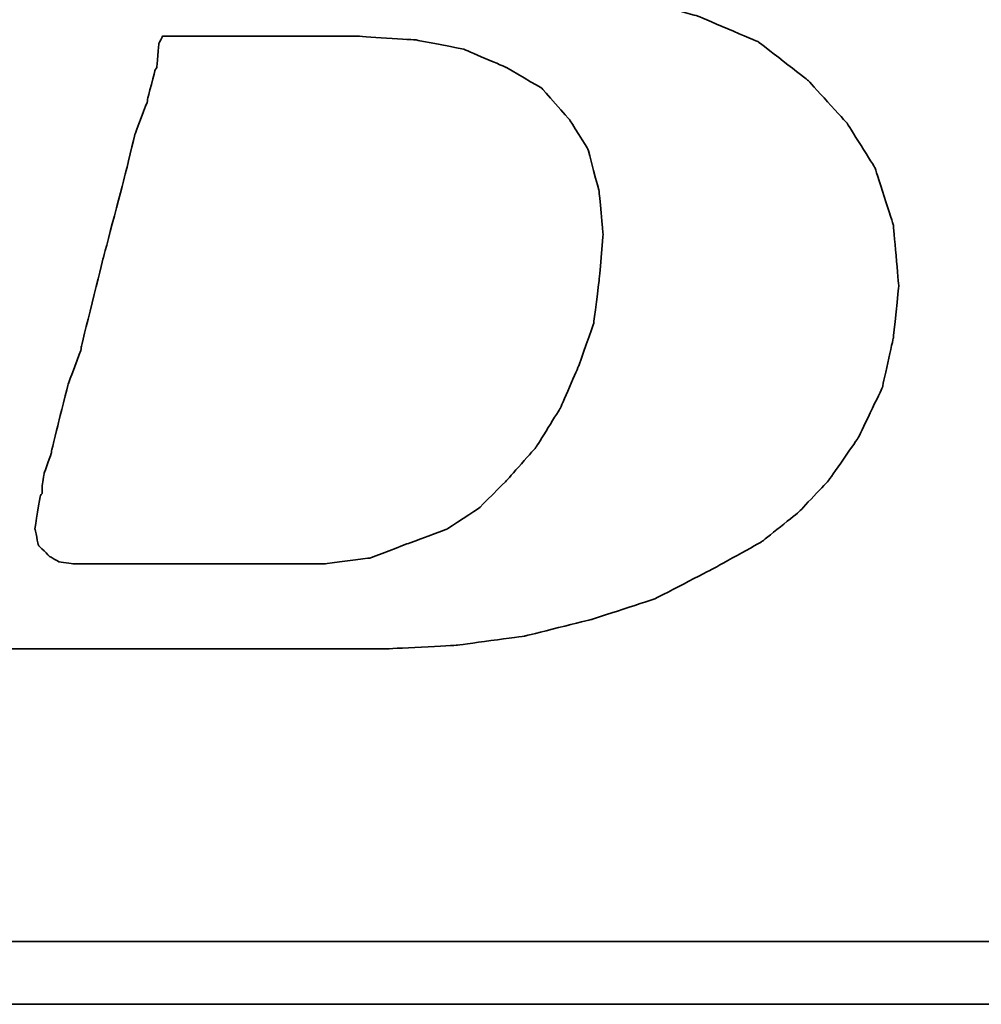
# Model space of a CAD drawing. Header units: millimetres. Extents: x 0 to 278, y 57 to 168.
# Tile 28 of 51: x 214.3 to 215.62, y 91.62 to 92.96. Entities that reach past the tile are written whole.
import ezdxf

# ---------------------------------------------------------------- set-up
doc = ezdxf.new("R2010")
doc.units = ezdxf.units.MM
doc.layers.add('DIM', color=4, linetype='Continuous')
doc.layers.add('layer 1', color=7, linetype='Continuous')

# ---------------------------------------------------------------- blocks, each defined once
blk = doc.blocks.new('TBI MOTION logo(完整正式版)')
at = {"layer": 'layer 1', "color": 22, "lineweight": 35}
for points, knots in [([(-64.65375, -6.86375), (-64.65375, -6.86375), (-64.84375, -7.29625), (-64.84375, -7.29625), (-64.84375, -7.29625), (-64.84375, -7.29625), (-64.86875, -7.34375), (-64.86875, -7.34375), (-64.86875, -7.34375), (-64.86875, -7.34375), (-64.86875, -7.36875), (-64.86875, -7.36875), (-64.86875, -7.36875), (-64.86875, -7.36875), (-65.15375, -7.65375), (-65.15375, -7.65375), (-65.15375, -7.65375), (-65.15375, -7.65375), (-65.17875, -7.65375), (-65.17875, -7.65375), (-65.17875, -7.65375), (-65.17875, -7.65375), (-65.20375, -7.67875), (-65.20375, -7.67875), (-65.20375, -7.67875), (-65.20375, -7.67875), (-65.58875, -7.87125), (-65.58875, -7.87125), (-65.58875, -7.87125), (-65.58875, -7.87125), (-65.63375, -7.87125), (-65.63375, -7.87125), (-65.63375, -7.87125), (-65.63375, -7.87125), (-65.65875, -7.89375), (-65.65875, -7.89375), (-65.65875, -7.89375), (-65.65875, -7.89375), (-66.09375, -7.94375), (-66.09375, -7.94375), (-66.09375, -7.94375), (-66.09375, -7.94375), (-66.11375, -7.94375), (-66.11375, -7.94375), (-66.11375, -7.94375), (-66.11375, -7.94375), (-66.16375, -7.94375), (-66.16375, -7.94375), (-66.16375, -7.94375), (-66.16375, -7.94375), (-66.30875, -7.94375), (-66.30875, -7.94375), (-66.30875, -7.94375), (-66.30875, -7.94375), (-66.69375, -7.94375), (-66.69375, -7.94375), (-66.69375, -7.94375), (-66.69375, -7.94375), (-67.07375, -7.94375), (-67.07375, -7.94375), (-67.07375, -7.94375), (-67.07375, -7.94375), (-67.12375, -7.94375), (-67.12375, -7.94375), (-67.12375, -7.94375), (-67.12375, -7.94375), (-67.12375, -7.96625), (-67.12375, -7.96625), (-67.12375, -7.96625), (-67.12375, -7.96625), (-67.14875, -7.99125), (-67.14875, -7.99125), (-67.14875, -7.99125), (-67.14875, -7.99125), (-67.24375, -8.34875), (-67.24375, -8.34875), (-67.24375, -8.34875), (-67.24375, -8.34875), (-67.31375, -8.68625), (-67.31375, -8.68625), (-67.31375, -8.68625), (-67.31375, -8.68625), (-67.26875, -8.68625), (-67.26875, -8.68625), (-67.26875, -8.68625), (-67.26875, -8.68625), (-67.07375, -8.68625), (-67.07375, -8.68625), (-67.07375, -8.68625), (-67.07375, -8.68625), (-66.54875, -8.68625), (-66.54875, -8.68625), (-66.54875, -8.68625), (-66.54875, -8.68625), (-65.82625, -8.68625), (-65.82625, -8.68625), (-65.82625, -8.68625), (-65.82625, -8.68625), (-65.01375, -8.68625), (-65.01375, -8.68625), (-65.01375, -8.68625), (-65.01375, -8.68625), (-64.05375, -8.68625), (-64.05375, -8.68625), (-64.05375, -8.68625), (-64.05375, -8.68625), (-62.08375, -8.68625), (-62.08375, -8.68625), (-62.08375, -8.68625), (-62.08375, -8.68625), (-60.06875, -8.68625), (-60.06875, -8.68625), (-60.06875, -8.68625), (-60.06875, -8.68625), (-59.10875, -8.68625), (-59.10875, -8.68625), (-59.10875, -8.68625), (-59.10875, -8.68625), (-58.29375, -8.68625), (-58.29375, -8.68625), (-58.29375, -8.68625), (-58.29375, -8.68625), (-57.57375, -8.68625), (-57.57375, -8.68625), (-57.57375, -8.68625), (-57.57375, -8.68625), (-57.04875, -8.68625), (-57.04875, -8.68625), (-57.04875, -8.68625), (-57.04875, -8.68625), (-56.85375, -8.68625), (-56.85375, -8.68625), (-56.85375, -8.68625), (-56.85375, -8.68625), (-56.70875, -8.68625), (-56.70875, -8.68625), (-56.70875, -8.68625), (-56.70875, -8.68625), (-56.61375, -8.68625), (-56.61375, -8.68625), (-56.61375, -8.68625), (-56.61375, -8.68625), (-56.56875, -8.68625), (-56.56875, -8.68625), (-56.56875, -8.68625), (-56.56875, -8.68625), (-55.65375, -8.63875), (-55.65375, -8.63875), (-55.65375, -8.63875), (-55.65375, -8.63875), (-54.76875, -8.51875), (-54.76875, -8.51875), (-54.76875, -8.51875), (-54.76875, -8.51875), (-53.90375, -8.30375), (-53.90375, -8.30375), (-53.90375, -8.30375), (-53.90375, -8.30375), (-53.08875, -8.03875), (-53.08875, -8.03875), (-53.08875, -8.03875), (-53.08875, -8.03875), (-52.34375, -7.65375), (-52.34375, -7.65375), (-52.34375, -7.65375), (-52.34375, -7.65375), (-51.69875, -7.29625), (-51.69875, -7.29625), (-51.69875, -7.29625), (-51.69875, -7.29625), (-51.21875, -6.91125), (-51.21875, -6.91125), (-51.21875, -6.91125), (-51.21875, -6.91125), (-50.83375, -6.50375), (-50.83375, -6.50375), (-50.83375, -6.50375), (-50.83375, -6.50375), (-50.44875, -5.94875), (-50.44875, -5.94875), (-50.44875, -5.94875), (-50.44875, -5.94875), (-50.13875, -5.30375), (-50.13875, -5.30375), (-50.13875, -5.30375), (-50.13875, -5.30375), (-49.99375, -4.65375), (-49.99375, -4.65375), (-49.99375, -4.65375), (-49.99375, -4.65375), (-49.92375, -3.98375), (-49.92375, -3.98375), (-49.92375, -3.98375), (-49.92375, -3.98375), (-49.99375, -3.19374), (-49.99375, -3.19374), (-49.99375, -3.19374), (-49.99375, -3.19374), (-50.23374, -2.44874), (-50.23374, -2.44874), (-50.23374, -2.44874), (-50.23374, -2.44874), (-50.59375, -1.87374), (-50.59375, -1.87374), (-50.59375, -1.87374), (-50.59375, -1.87374), (-51.09875, -1.31874), (-51.09875, -1.31874), (-51.09875, -1.31874), (-51.09875, -1.31874), (-51.74375, -0.81875), (-51.74375, -0.81875), (-51.74375, -0.81875), (-51.74375, -0.81875), (-52.53875, -0.48125), (-52.53875, -0.48125), (-52.53875, -0.48125), (-52.53875, -0.48125), (-53.47375, -0.21875), (-53.47375, -0.21875), (-53.47375, -0.21875), (-53.47375, -0.21875), (-54.52875, -0.04874), (-54.52875, -0.04874), (-54.52875, -0.04874), (-54.52875, -0.04874), (-55.65375, 0.12125), (-55.65375, 0.12125), (-55.65375, 0.12125), (-55.65375, 0.12125), (-54.50375, 0.28624), (-54.50375, 0.28624), (-54.50375, 0.28624), (-54.50375, 0.28624), (-53.83375, 0.38124), (-53.83375, 0.38124), (-53.83375, 0.38124), (-53.83375, 0.38124), (-53.18375, 0.50125), (-53.18375, 0.50125), (-53.18375, 0.50125), (-53.18375, 0.50125), (-52.55875, 0.66874), (-52.55875, 0.66874), (-52.55875, 0.66874), (-52.55875, 0.66874), (-52.03375, 0.86124), (-52.03375, 0.86124), (-52.03375, 0.86124), (-52.03375, 0.86124), (-51.50374, 1.03124), (-51.50374, 1.03124), (-51.50374, 1.03124), (-51.50374, 1.03124), (-51.09875, 1.27125), (-51.09875, 1.27125), (-51.09875, 1.27125), (-51.09875, 1.27125), (-50.71375, 1.48624), (-50.71375, 1.48624), (-50.71375, 1.48624), (-50.71375, 1.48624), (-50.37625, 1.77625), (-50.37625, 1.77625), (-50.37625, 1.77625), (-50.37625, 1.77625), (-49.82375, 2.37625), (-49.82375, 2.37625), (-49.82375, 2.37625), (-49.82375, 2.37625), (-49.41875, 2.99625), (-49.41875, 2.99625), (-49.41875, 2.99625), (-49.41875, 2.99625), (-49.22375, 3.76625), (-49.22375, 3.76625), (-49.22375, 3.76625), (-49.22375, 3.76625), (-49.15375, 4.50874), (-49.15375, 4.50874), (-49.15375, 4.50874), (-49.15375, 4.50874), (-49.20375, 5.25125), (-49.20375, 5.25125), (-49.20375, 5.25125), (-49.20375, 5.25125), (-49.41875, 5.92625), (-49.41875, 5.92625), (-49.41875, 5.92625), (-49.41875, 5.92625), (-49.77875, 6.47625), (-49.77875, 6.47625), (-49.77875, 6.47625), (-49.77875, 6.47625), (-50.33125, 7.02624), (-50.33125, 7.02624), (-50.33125, 7.02624), (-50.33125, 7.02624), (-51.00125, 7.43625), (-51.00125, 7.43625), (-51.00125, 7.43625), (-51.00125, 7.43625), (-51.79375, 7.72625), (-51.79375, 7.72625), (-51.79375, 7.72625), (-51.79375, 7.72625), (-52.72875, 7.89124), (-52.72875, 7.89124), (-52.72875, 7.89124), (-52.72875, 7.89124), (-53.83375, 7.98625), (-53.83375, 7.98625), (-53.83375, 7.98625), (-53.83375, 7.98625), (-53.92875, 7.98625), (-53.92875, 7.98625), (-53.92875, 7.98625), (-53.92875, 7.98625), (-54.26375, 7.98625), (-54.26375, 7.98625), (-54.26375, 7.98625), (-54.26375, 7.98625), (-54.74375, 7.98625), (-54.74375, 7.98625), (-54.74375, 7.98625), (-54.74375, 7.98625), (-55.36875, 7.98625), (-55.36875, 7.98625), (-55.36875, 7.98625), (-55.36875, 7.98625), (-56.13375, 7.98625), (-56.13375, 7.98625), (-56.13375, 7.98625), (-56.13375, 7.98625), (-56.94875, 7.98625), (-56.94875, 7.98625), (-56.94875, 7.98625), (-56.94875, 7.98625), (-58.77625, 7.98625), (-58.77625, 7.98625), (-58.77625, 7.98625), (-58.77625, 7.98625), (-60.59875, 7.98625), (-60.59875, 7.98625), (-60.59875, 7.98625), (-60.59875, 7.98625), (-61.41375, 7.98625), (-61.41375, 7.98625), (-61.41375, 7.98625), (-61.41375, 7.98625), (-62.17875, 7.98625), (-62.17875, 7.98625), (-62.17875, 7.98625), (-62.17875, 7.98625), (-62.80375, 7.98625), (-62.80375, 7.98625), (-62.80375, 7.98625), (-62.80375, 7.98625), (-63.30625, 7.98625), (-63.30625, 7.98625), (-63.30625, 7.98625), (-63.30625, 7.98625), (-63.57375, 7.98625), (-63.57375, 7.98625), (-63.57375, 7.98625), (-63.57375, 7.98625), (-63.57375, 7.96375), (-63.57375, 7.96375), (-63.57375, 7.96375), (-63.57375, 7.96375), (-63.59875, 7.94125), (-63.59875, 7.94125), (-63.59875, 7.94125), (-63.59875, 7.94125), (-63.69375, 7.55625), (-63.69375, 7.55625), (-63.69375, 7.55625), (-63.69375, 7.55625), (-63.76375, 7.24624), (-63.76375, 7.24624), (-63.76375, 7.24624), (-63.76375, 7.24624), (-63.23875, 7.24624), (-63.23875, 7.24624), (-63.23875, 7.24624), (-63.23875, 7.24624), (-62.75875, 7.24624), (-62.75875, 7.24624), (-62.75875, 7.24624), (-62.75875, 7.24624), (-62.61125, 7.24624), (-62.61125, 7.24624), (-62.61125, 7.24624), (-62.61125, 7.24624), (-62.56625, 7.24624), (-62.56625, 7.24624), (-62.56625, 7.24624), (-62.56625, 7.24624), (-62.22875, 7.24624), (-62.22875, 7.24624), (-62.22875, 7.24624), (-62.22875, 7.24624), (-62.20375, 7.24624), (-62.20375, 7.24624), (-62.20375, 7.24624), (-62.20375, 7.24624), (-62.17875, 7.21875), (-62.17875, 7.21875), (-62.17875, 7.21875), (-62.17875, 7.21875), (-61.96375, 7.17125), (-61.96375, 7.17125), (-61.96375, 7.17125), (-61.96375, 7.17125), (-61.72375, 7.12624), (-61.72375, 7.12624), (-61.72375, 7.12624), (-61.72375, 7.12624), (-61.70375, 7.12624), (-61.70375, 7.12624), (-61.70375, 7.12624), (-61.70375, 7.12624), (-61.55875, 7.07624), (-61.55875, 7.07624), (-61.55875, 7.07624), (-61.55875, 7.07624), (-61.50875, 7.07624), (-61.50875, 7.07624), (-61.50875, 7.07624), (-61.50875, 7.07624), (-61.48375, 7.02624), (-61.48375, 7.02624), (-61.48375, 7.02624), (-61.48375, 7.02624), (-61.31875, 6.83375), (-61.31875, 6.83375), (-61.31875, 6.83375), (-61.31875, 6.83375), (-61.29375, 6.81125), (-61.29375, 6.81125), (-61.29375, 6.81125), (-61.29375, 6.81125), (-61.29375, 6.78625), (-61.29375, 6.78625), (-61.29375, 6.78625), (-61.29375, 6.78625), (-61.19875, 6.50124), (-61.19875, 6.50124), (-61.19875, 6.50124), (-61.19875, 6.50124), (-61.17375, 6.45124), (-61.17375, 6.45124), (-61.17375, 6.45124), (-61.17375, 6.45124), (-61.19875, 6.40625), (-61.19875, 6.40625), (-61.19875, 6.40625), (-61.19875, 6.40625), (-61.26875, 5.99624), (-61.26875, 5.99624), (-61.26875, 5.99624), (-61.26875, 5.99624), (-61.26875, 5.85125), (-61.26875, 5.85125), (-61.26875, 5.85125), (-61.26875, 5.85125), (-61.26875, 5.82625), (-61.26875, 5.82625), (-61.26875, 5.82625), (-61.26875, 5.82625), (-61.29375, 5.80625), (-61.29375, 5.80625), (-61.29375, 5.80625), (-61.29375, 5.80625), (-61.34125, 5.66125), (-61.34125, 5.66125), (-61.34125, 5.66125), (-61.34125, 5.66125), (-61.41375, 5.44625), (-61.41375, 5.44625), (-61.41375, 5.44625), (-61.41375, 5.44625), (-61.48375, 5.15625), (-61.48375, 5.15625), (-61.48375, 5.15625), (-61.48375, 5.15625), (-61.58375, 4.82124), (-61.58375, 4.82124), (-61.58375, 4.82124), (-61.58375, 4.82124), (-61.79875, 4.00375), (-61.79875, 4.00375), (-61.79875, 4.00375), (-61.79875, 4.00375), (-62.05875, 2.99625), (-62.05875, 2.99625), (-62.05875, 2.99625), (-62.05875, 2.99625), (-62.34875, 1.91625), (-62.34875, 1.91625), (-62.34875, 1.91625), (-62.34875, 1.91625), (-62.97375, -0.41124), (-62.97375, -0.41124), (-62.97375, -0.41124), (-62.97375, -0.41124), (-63.59875, -2.75875), (-63.59875, -2.75875), (-63.59875, -2.75875), (-63.59875, -2.75875), (-63.88375, -3.86374), (-63.88375, -3.86374), (-63.88375, -3.86374), (-63.88375, -3.86374), (-64.14875, -4.82374), (-64.14875, -4.82374), (-64.14875, -4.82374), (-64.14875, -4.82374), (-64.36375, -5.64125), (-64.36375, -5.64125), (-64.36375, -5.64125), (-64.36375, -5.64125), (-64.43625, -5.97625), (-64.43625, -5.97625), (-64.43625, -5.97625), (-64.43625, -5.97625), (-64.50875, -6.28625), (-64.50875, -6.28625), (-64.50875, -6.28625), (-64.50875, -6.28625), (-64.50875, -6.30875), (-64.50875, -6.30875), (-64.50875, -6.30875), (-64.50875, -6.30875), (-64.57875, -6.50375), (-64.57875, -6.50375), (-64.57875, -6.50375), (-64.57875, -6.50375), (-64.62875, -6.69625), (-64.62875, -6.69625), (-64.62875, -6.69625), (-64.62875, -6.69625), (-64.62875, -6.76875), (-64.62875, -6.76875), (-64.62875, -6.76875), (-64.62875, -6.76875), (-64.62875, -6.81375), (-64.62875, -6.81375), (-64.62875, -6.81375), (-64.62875, -6.81375), (-64.62875, -6.83875), (-64.62875, -6.83875), (-64.62875, -6.83875), (-64.62875, -6.83875), (-64.65375, -6.86375), (-64.65375, -6.86375)], [0, 0, 0, 0, 0.00719424, 0.00719424, 0.00719424, 0.00719425, 0.01438849, 0.01438849, 0.01438849, 0.0143885, 0.02158273, 0.02158273, 0.02158273, 0.02158274, 0.02877698, 0.02877698, 0.02877698, 0.02877699, 0.03597122, 0.03597122, 0.03597122, 0.03597123, 0.04316547, 0.04316547, 0.04316547, 0.04316548, 0.05035971, 0.05035971, 0.05035971, 0.05035972, 0.05755396, 0.05755396, 0.05755396, 0.05755397, 0.0647482, 0.0647482, 0.0647482, 0.06474821, 0.07194245, 0.07194245, 0.07194245, 0.07194246, 0.07913669, 0.07913669, 0.07913669, 0.0791367, 0.08633094, 0.08633094, 0.08633094, 0.08633095, 0.09352518, 0.09352518, 0.09352518, 0.09352519, 0.10071942, 0.10071942, 0.10071942, 0.10071943, 0.10791367, 0.10791367, 0.10791367, 0.10791368, 0.11510791, 0.11510791, 0.11510791, 0.11510792, 0.12230216, 0.12230216, 0.12230216, 0.12230217, 0.1294964, 0.1294964, 0.1294964, 0.12949641, 0.13669065, 0.13669065, 0.13669065, 0.13669066, 0.14388489, 0.14388489, 0.14388489, 0.1438849, 0.15107914, 0.15107914, 0.15107914, 0.15107915, 0.15827338, 0.15827338, 0.15827338, 0.15827339, 0.16546763, 0.16546763, 0.16546763, 0.16546764, 0.17266187, 0.17266187, 0.17266187, 0.17266188, 0.17985612, 0.17985612, 0.17985612, 0.17985613, 0.18705036, 0.18705036, 0.18705036, 0.18705037, 0.1942446, 0.1942446, 0.1942446, 0.19424461, 0.20143885, 0.20143885, 0.20143885, 0.20143886, 0.20863309, 0.20863309, 0.20863309, 0.2086331, 0.21582734, 0.21582734, 0.21582734, 0.21582735, 0.22302158, 0.22302158, 0.22302158, 0.22302159, 0.23021583, 0.23021583, 0.23021583, 0.23021584, 0.23741007, 0.23741007, 0.23741007, 0.23741008, 0.24460432, 0.24460432, 0.24460432, 0.24460433, 0.25179856, 0.25179856, 0.25179856, 0.25179857, 0.25899281, 0.25899281, 0.25899281, 0.25899282, 0.26618705, 0.26618705, 0.26618705, 0.26618706, 0.27338129, 0.27338129, 0.27338129, 0.2733813, 0.28057554, 0.28057554, 0.28057554, 0.28057555, 0.28776978, 0.28776978, 0.28776978, 0.28776979, 0.29496403, 0.29496403, 0.29496403, 0.29496404, 0.30215827, 0.30215827, 0.30215827, 0.30215828, 0.30935252, 0.30935252, 0.30935252, 0.30935253, 0.31654676, 0.31654676, 0.31654676, 0.31654677, 0.32374101, 0.32374101, 0.32374101, 0.32374102, 0.33093525, 0.33093525, 0.33093525, 0.33093526, 0.3381295, 0.3381295, 0.3381295, 0.33812951, 0.34532374, 0.34532374, 0.34532374, 0.34532375, 0.35251799, 0.35251799, 0.35251799, 0.352518, 0.35971223, 0.35971223, 0.35971223, 0.35971224, 0.36690647, 0.36690647, 0.36690647, 0.36690648, 0.37410072, 0.37410072, 0.37410072, 0.37410073, 0.38129496, 0.38129496, 0.38129496, 0.38129497, 0.38848921, 0.38848921, 0.38848921, 0.38848922, 0.39568345, 0.39568345, 0.39568345, 0.39568346, 0.4028777, 0.4028777, 0.4028777, 0.40287771, 0.41007194, 0.41007194, 0.41007194, 0.41007195, 0.41726619, 0.41726619, 0.41726619, 0.4172662, 0.42446043, 0.42446043, 0.42446043, 0.42446044, 0.43165468, 0.43165468, 0.43165468, 0.43165469, 0.43884892, 0.43884892, 0.43884892, 0.43884893, 0.44604317, 0.44604317, 0.44604317, 0.44604318, 0.45323741, 0.45323741, 0.45323741, 0.45323742, 0.46043165, 0.46043165, 0.46043165, 0.46043166, 0.4676259, 0.4676259, 0.4676259, 0.46762591, 0.47482014, 0.47482014, 0.47482014, 0.47482015, 0.48201439, 0.48201439, 0.48201439, 0.4820144, 0.48920863, 0.48920863, 0.48920863, 0.48920864, 0.49640288, 0.49640288, 0.49640288, 0.49640289, 0.50359712, 0.50359712, 0.50359712, 0.50359713, 0.51079137, 0.51079137, 0.51079137, 0.51079138, 0.51798561, 0.51798561, 0.51798561, 0.51798562, 0.52517986, 0.52517986, 0.52517986, 0.52517987, 0.5323741, 0.5323741, 0.5323741, 0.53237411, 0.53956835, 0.53956835, 0.53956835, 0.53956836, 0.54676259, 0.54676259, 0.54676259, 0.5467626, 0.55395683, 0.55395683, 0.55395683, 0.55395684, 0.56115108, 0.56115108, 0.56115108, 0.56115109, 0.56834532, 0.56834532, 0.56834532, 0.56834533, 0.57553957, 0.57553957, 0.57553957, 0.57553958, 0.58273381, 0.58273381, 0.58273381, 0.58273382, 0.58992806, 0.58992806, 0.58992806, 0.58992807, 0.5971223, 0.5971223, 0.5971223, 0.59712231, 0.60431655, 0.60431655, 0.60431655, 0.60431656, 0.61151079, 0.61151079, 0.61151079, 0.6115108, 0.61870504, 0.61870504, 0.61870504, 0.61870505, 0.62589928, 0.62589928, 0.62589928, 0.62589929, 0.63309353, 0.63309353, 0.63309353, 0.63309354, 0.64028777, 0.64028777, 0.64028777, 0.64028778, 0.64748201, 0.64748201, 0.64748201, 0.64748202, 0.65467626, 0.65467626, 0.65467626, 0.65467627, 0.6618705, 0.6618705, 0.6618705, 0.66187051, 0.66906475, 0.66906475, 0.66906475, 0.66906476, 0.67625899, 0.67625899, 0.67625899, 0.676259, 0.68345324, 0.68345324, 0.68345324, 0.68345325, 0.69064748, 0.69064748, 0.69064748, 0.69064749, 0.69784173, 0.69784173, 0.69784173, 0.69784174, 0.70503597, 0.70503597, 0.70503597, 0.70503598, 0.71223022, 0.71223022, 0.71223022, 0.71223023, 0.71942446, 0.71942446, 0.71942446, 0.71942447, 0.72661871, 0.72661871, 0.72661871, 0.72661872, 0.73381295, 0.73381295, 0.73381295, 0.73381296, 0.74100719, 0.74100719, 0.74100719, 0.7410072, 0.74820144, 0.74820144, 0.74820144, 0.74820145, 0.75539568, 0.75539568, 0.75539568, 0.75539569, 0.76258993, 0.76258993, 0.76258993, 0.76258994, 0.76978417, 0.76978417, 0.76978417, 0.76978418, 0.77697842, 0.77697842, 0.77697842, 0.77697843, 0.78417266, 0.78417266, 0.78417266, 0.78417267, 0.79136691, 0.79136691, 0.79136691, 0.79136692, 0.79856115, 0.79856115, 0.79856115, 0.79856116, 0.8057554, 0.8057554, 0.8057554, 0.80575541, 0.81294964, 0.81294964, 0.81294964, 0.81294965, 0.82014388, 0.82014388, 0.82014388, 0.82014389, 0.82733813, 0.82733813, 0.82733813, 0.82733814, 0.83453237, 0.83453237, 0.83453237, 0.83453238, 0.84172662, 0.84172662, 0.84172662, 0.84172663, 0.84892086, 0.84892086, 0.84892086, 0.84892087, 0.85611511, 0.85611511, 0.85611511, 0.85611512, 0.86330935, 0.86330935, 0.86330935, 0.86330936, 0.8705036, 0.8705036, 0.8705036, 0.87050361, 0.87769784, 0.87769784, 0.87769784, 0.87769785, 0.88489209, 0.88489209, 0.88489209, 0.8848921, 0.89208633, 0.89208633, 0.89208633, 0.89208634, 0.89928058, 0.89928058, 0.89928058, 0.89928059, 0.90647482, 0.90647482, 0.90647482, 0.90647483, 0.91366906, 0.91366906, 0.91366906, 0.91366907, 0.92086331, 0.92086331, 0.92086331, 0.92086332, 0.92805755, 0.92805755, 0.92805755, 0.92805756, 0.9352518, 0.9352518, 0.9352518, 0.93525181, 0.94244604, 0.94244604, 0.94244604, 0.94244605, 0.94964029, 0.94964029, 0.94964029, 0.9496403, 0.95683453, 0.95683453, 0.95683453, 0.95683454, 0.96402878, 0.96402878, 0.96402878, 0.96402879, 0.97122302, 0.97122302, 0.97122302, 0.97122303, 0.97841727, 0.97841727, 0.97841727, 0.97841728, 0.98561151, 0.98561151, 0.98561151, 0.98561152, 0.99280576, 0.99280576, 0.99280576, 0.99280577, 1, 1, 1, 1]), ([(-61.03125, -6.57375), (-61.03125, -6.57375), (-61.03125, -6.67125), (-61.03125, -6.67125), (-61.03125, -6.67125), (-61.03125, -6.67125), (-61.05375, -6.69625), (-61.05375, -6.69625), (-61.05375, -6.69625), (-61.05375, -6.69625), (-61.12375, -7.12875), (-61.12375, -7.12875), (-61.12375, -7.12875), (-61.12375, -7.12875), (-61.07875, -7.34375), (-61.07875, -7.34375), (-61.07875, -7.34375), (-61.07875, -7.34375), (-60.93375, -7.48875), (-60.93375, -7.48875), (-60.93375, -7.48875), (-60.93375, -7.48875), (-60.81375, -7.55625), (-60.81375, -7.55625), (-60.81375, -7.55625), (-60.81375, -7.55625), (-60.62375, -7.58375), (-60.62375, -7.58375), (-60.62375, -7.58375), (-60.62375, -7.58375), (-60.30875, -7.58375), (-60.30875, -7.58375), (-60.30875, -7.58375), (-60.30875, -7.58375), (-59.97375, -7.58375), (-59.97375, -7.58375), (-59.97375, -7.58375), (-59.97375, -7.58375), (-59.87875, -7.58375), (-59.87875, -7.58375), (-59.87875, -7.58375), (-59.87875, -7.58375), (-59.63625, -7.58375), (-59.63625, -7.58375), (-59.63625, -7.58375), (-59.63625, -7.58375), (-58.96875, -7.58375), (-58.96875, -7.58375), (-58.96875, -7.58375), (-58.96875, -7.58375), (-58.29375, -7.58375), (-58.29375, -7.58375), (-58.29375, -7.58375), (-58.29375, -7.58375), (-58.05375, -7.58375), (-58.05375, -7.58375), (-58.05375, -7.58375), (-58.05375, -7.58375), (-57.98375, -7.58375), (-57.98375, -7.58375), (-57.98375, -7.58375), (-57.98375, -7.58375), (-57.35875, -7.58375), (-57.35875, -7.58375), (-57.35875, -7.58375), (-57.35875, -7.58375), (-56.78375, -7.50875), (-56.78375, -7.50875), (-56.78375, -7.50875), (-56.78375, -7.50875), (-56.27875, -7.31875), (-56.27875, -7.31875), (-56.27875, -7.31875), (-56.27875, -7.31875), (-55.77375, -7.12875), (-55.77375, -7.12875), (-55.77375, -7.12875), (-55.77375, -7.12875), (-55.36875, -6.86375), (-55.36875, -6.86375), (-55.36875, -6.86375), (-55.36875, -6.86375), (-55.00875, -6.50375), (-55.00875, -6.50375), (-55.00875, -6.50375), (-55.00875, -6.50375), (-54.62375, -6.06875), (-54.62375, -6.06875), (-54.62375, -6.06875), (-54.62375, -6.06875), (-54.31375, -5.56875), (-54.31375, -5.56875), (-54.31375, -5.56875), (-54.31375, -5.56875), (-54.07375, -5.01625), (-54.07375, -5.01625), (-54.07375, -5.01625), (-54.07375, -5.01625), (-53.87875, -4.46374), (-53.87875, -4.46374), (-53.87875, -4.46374), (-53.87875, -4.46374), (-53.80875, -3.91375), (-53.80875, -3.91375), (-53.80875, -3.91375), (-53.80875, -3.91375), (-53.75875, -3.31375), (-53.75875, -3.31375), (-53.75875, -3.31375), (-53.75875, -3.31375), (-53.80875, -2.75875), (-53.80875, -2.75875), (-53.80875, -2.75875), (-53.80875, -2.75875), (-53.95375, -2.20875), (-53.95375, -2.20875), (-53.95375, -2.20875), (-53.95375, -2.20875), (-54.19375, -1.82625), (-54.19375, -1.82625), (-54.19375, -1.82625), (-54.19375, -1.82625), (-54.55375, -1.41875), (-54.55375, -1.41875), (-54.55375, -1.41875), (-54.55375, -1.41875), (-55.00875, -1.15125), (-55.00875, -1.15125), (-55.00875, -1.15125), (-55.00875, -1.15125), (-55.56125, -0.91375), (-55.56125, -0.91375), (-55.56125, -0.91375), (-55.56125, -0.91375), (-56.18125, -0.79375), (-56.18125, -0.79375), (-56.18125, -0.79375), (-56.18125, -0.79375), (-56.94875, -0.74374), (-56.94875, -0.74374), (-56.94875, -0.74374), (-56.94875, -0.74374), (-56.99875, -0.74374), (-56.99875, -0.74374), (-56.99875, -0.74374), (-56.99875, -0.74374), (-57.09375, -0.74374), (-57.09375, -0.74374), (-57.09375, -0.74374), (-57.09375, -0.74374), (-57.38375, -0.74374), (-57.38375, -0.74374), (-57.38375, -0.74374), (-57.38375, -0.74374), (-57.76875, -0.74374), (-57.76875, -0.74374), (-57.76875, -0.74374), (-57.76875, -0.74374), (-58.24625, -0.74374), (-58.24625, -0.74374), (-58.24625, -0.74374), (-58.24625, -0.74374), (-58.72875, -0.74374), (-58.72875, -0.74374), (-58.72875, -0.74374), (-58.72875, -0.74374), (-59.20875, -0.74374), (-59.20875, -0.74374), (-59.20875, -0.74374), (-59.20875, -0.74374), (-59.46875, -0.74374), (-59.46875, -0.74374), (-59.46875, -0.74374), (-59.46875, -0.74374), (-59.51625, -0.83875), (-59.51625, -0.83875), (-59.51625, -0.83875), (-59.51625, -0.83875), (-59.54375, -1.15125), (-59.54375, -1.15125), (-59.54375, -1.15125), (-59.54375, -1.15125), (-59.56375, -1.17874), (-59.56375, -1.17874), (-59.56375, -1.17874), (-59.56375, -1.17874), (-59.66375, -1.55875), (-59.66375, -1.55875), (-59.66375, -1.55875), (-59.66375, -1.55875), (-59.66375, -1.58375), (-59.66375, -1.58375), (-59.66375, -1.58375), (-59.66375, -1.58375), (-59.82875, -2.01874), (-59.82875, -2.01874), (-59.82875, -2.01874), (-59.82875, -2.01874), (-59.94875, -2.52125), (-59.94875, -2.52125), (-59.94875, -2.52125), (-59.94875, -2.52125), (-60.23875, -3.62375), (-60.23875, -3.62375), (-60.23875, -3.62375), (-60.23875, -3.62375), (-60.52375, -4.77624), (-60.52375, -4.77624), (-60.52375, -4.77624), (-60.52375, -4.77624), (-60.52375, -4.79874), (-60.52375, -4.79874), (-60.52375, -4.79874), (-60.52375, -4.79874), (-60.69125, -5.25375), (-60.69125, -5.25375), (-60.69125, -5.25375), (-60.69125, -5.25375), (-60.81375, -5.73625), (-60.81375, -5.73625), (-60.81375, -5.73625), (-60.81375, -5.73625), (-60.90875, -6.11875), (-60.90875, -6.11875), (-60.90875, -6.11875), (-60.90875, -6.11875), (-60.90875, -6.14375), (-60.90875, -6.14375), (-60.90875, -6.14375), (-60.90875, -6.14375), (-61.00375, -6.40875), (-61.00375, -6.40875), (-61.00375, -6.40875), (-61.00375, -6.40875), (-61.03125, -6.57375), (-61.03125, -6.57375)], [0, 0, 0, 0, 0.01694915, 0.01694915, 0.01694915, 0.01694916, 0.03389831, 0.03389831, 0.03389831, 0.03389832, 0.05084746, 0.05084746, 0.05084746, 0.05084747, 0.06779661, 0.06779661, 0.06779661, 0.06779662, 0.08474576, 0.08474576, 0.08474576, 0.08474577, 0.10169492, 0.10169492, 0.10169492, 0.10169493, 0.11864407, 0.11864407, 0.11864407, 0.11864408, 0.13559322, 0.13559322, 0.13559322, 0.13559323, 0.15254237, 0.15254237, 0.15254237, 0.15254238, 0.16949153, 0.16949153, 0.16949153, 0.16949154, 0.18644068, 0.18644068, 0.18644068, 0.18644069, 0.20338983, 0.20338983, 0.20338983, 0.20338984, 0.22033898, 0.22033898, 0.22033898, 0.22033899, 0.23728814, 0.23728814, 0.23728814, 0.23728815, 0.25423729, 0.25423729, 0.25423729, 0.2542373, 0.27118644, 0.27118644, 0.27118644, 0.27118645, 0.28813559, 0.28813559, 0.28813559, 0.2881356, 0.30508475, 0.30508475, 0.30508475, 0.30508476, 0.3220339, 0.3220339, 0.3220339, 0.32203391, 0.33898305, 0.33898305, 0.33898305, 0.33898306, 0.3559322, 0.3559322, 0.3559322, 0.35593221, 0.37288136, 0.37288136, 0.37288136, 0.37288137, 0.38983051, 0.38983051, 0.38983051, 0.38983052, 0.40677966, 0.40677966, 0.40677966, 0.40677967, 0.42372881, 0.42372881, 0.42372881, 0.42372882, 0.44067797, 0.44067797, 0.44067797, 0.44067798, 0.45762712, 0.45762712, 0.45762712, 0.45762713, 0.47457627, 0.47457627, 0.47457627, 0.47457628, 0.49152542, 0.49152542, 0.49152542, 0.49152543, 0.50847458, 0.50847458, 0.50847458, 0.50847459, 0.52542373, 0.52542373, 0.52542373, 0.52542374, 0.54237288, 0.54237288, 0.54237288, 0.54237289, 0.55932203, 0.55932203, 0.55932203, 0.55932204, 0.57627119, 0.57627119, 0.57627119, 0.5762712, 0.59322034, 0.59322034, 0.59322034, 0.59322035, 0.61016949, 0.61016949, 0.61016949, 0.6101695, 0.62711864, 0.62711864, 0.62711864, 0.62711865, 0.6440678, 0.6440678, 0.6440678, 0.64406781, 0.66101695, 0.66101695, 0.66101695, 0.66101696, 0.6779661, 0.6779661, 0.6779661, 0.67796611, 0.69491525, 0.69491525, 0.69491525, 0.69491526, 0.71186441, 0.71186441, 0.71186441, 0.71186442, 0.72881356, 0.72881356, 0.72881356, 0.72881357, 0.74576271, 0.74576271, 0.74576271, 0.74576272, 0.76271186, 0.76271186, 0.76271186, 0.76271187, 0.77966102, 0.77966102, 0.77966102, 0.77966103, 0.79661017, 0.79661017, 0.79661017, 0.79661018, 0.81355932, 0.81355932, 0.81355932, 0.81355933, 0.83050847, 0.83050847, 0.83050847, 0.83050848, 0.84745763, 0.84745763, 0.84745763, 0.84745764, 0.86440678, 0.86440678, 0.86440678, 0.86440679, 0.88135593, 0.88135593, 0.88135593, 0.88135594, 0.89830508, 0.89830508, 0.89830508, 0.89830509, 0.91525424, 0.91525424, 0.91525424, 0.91525425, 0.93220339, 0.93220339, 0.93220339, 0.9322034, 0.94915254, 0.94915254, 0.94915254, 0.94915255, 0.96610169, 0.96610169, 0.96610169, 0.9661017, 0.98305085, 0.98305085, 0.98305085, 0.98305086, 1, 1, 1, 1]), ([(75.90875, -9.47875), (75.90875, -9.47875), (75.90875, -12.28625), (75.90875, -12.28625), (75.90875, -12.28625), (75.90875, -12.28625), (75.90875, -12.47875), (75.90875, -12.47875), (75.90875, -12.47875), (75.90875, -12.47875), (75.71625, -12.47875), (75.71625, -12.47875), (75.71625, -12.47875), (75.71625, -12.47875), (-88.32875, -12.47875), (-88.32875, -12.47875), (-88.32875, -12.47875), (-88.32875, -12.47875), (-88.32875, -13.29375), (-88.32875, -13.29375), (-88.32875, -13.29375), (-88.32875, -13.29375), (82.89125, -13.29375), (82.89125, -13.29375), (82.89125, -13.29375), (82.89125, -13.29375), (75.90875, -9.47875), (75.90875, -9.47875)], [0, 0, 0, 0, 0.14285714, 0.14285714, 0.14285714, 0.14285715, 0.28571429, 0.28571429, 0.28571429, 0.2857143, 0.42857143, 0.42857143, 0.42857143, 0.42857144, 0.57142857, 0.57142857, 0.57142857, 0.57142858, 0.71428571, 0.71428571, 0.71428571, 0.71428572, 0.85714286, 0.85714286, 0.85714286, 0.85714287, 1, 1, 1, 1])]:
    blk.add_open_spline(points, degree=3, knots=knots, dxfattribs=at)

msp = doc.modelspace()

# ---------------------------------------------------------------- block references
at = {"layer": 'DIM', "color": 7, "xscale": 0.1054262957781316, "yscale": 0.1054262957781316, "zscale": 0.1054262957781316}
msp.add_blockref('TBI MOTION logo(完整正式版)', (220.7686, 93.0185), dxfattribs=at)

doc.saveas('drawing.dxf')
